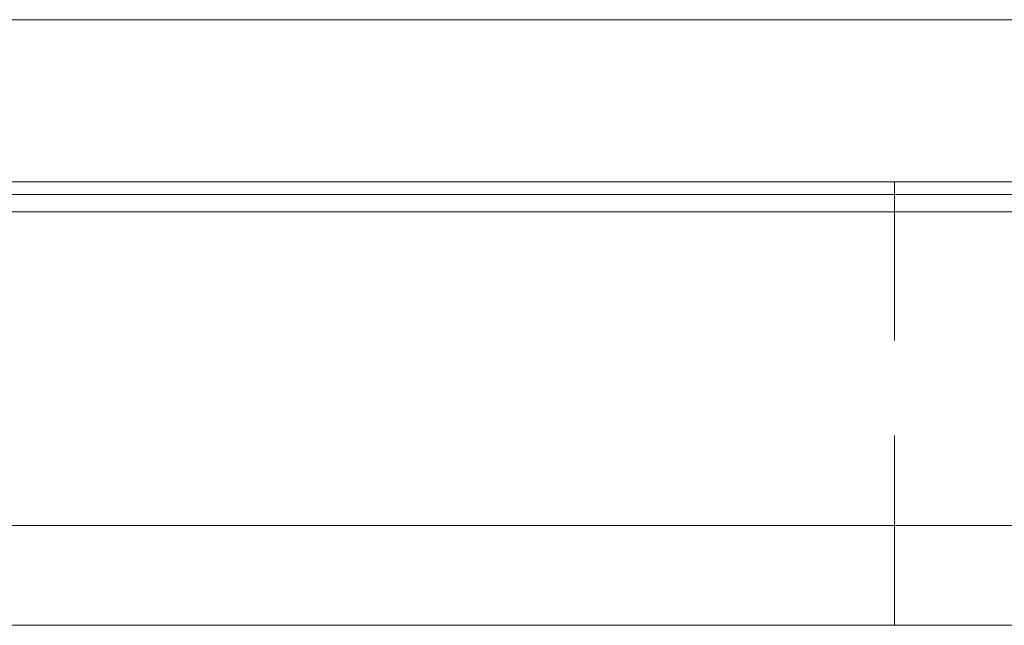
# Model space of a CAD drawing. Header units: millimetres. Extents: x 8 to 529, y 165 to 345.
# Tile 36 of 53: x 400 to 420, y 192 to 204. Entities that reach past the tile are written whole.
import ezdxf

# ---------------------------------------------------------------- set-up
doc = ezdxf.new("R2010")
doc.units = ezdxf.units.MM
doc.linetypes.add('DASHED', pattern=[0.75, 0.5, -0.25])
doc.linetypes.add('HIDDEN', pattern=[1.905, 1.27, -0.635])
doc.layers.add('HID', color=2, linetype='DASHED')
doc.layers.add('OUT', color=3, linetype='Continuous')

msp = doc.modelspace()

# ---------------------------------------------------------------- linework, layer by layer
at = {"layer": 'HID', "color": 0, "linetype": 'HIDDEN', "lineweight": 0, "ltscale": 3}
msp.add_line((417.887, 192.186), (417.887, 201.086), dxfattribs=at)
at = {"layer": 'OUT', "color": 0, "linetype": 'Continuous', "lineweight": 15}
for p, q in [((459.887, 204.336), (319.887, 204.336)), ((459.887, 201.086), (319.887, 201.086)), ((248.629, 200.832), (528.887, 200.832)), ((248.85, 200.479), (528.887, 200.479)), ((250.49, 194.186), (528.887, 194.186)), ((194.887, 192.186), (528.887, 192.186))]:
    msp.add_line(p, q, dxfattribs=at)

doc.saveas('drawing.dxf')
